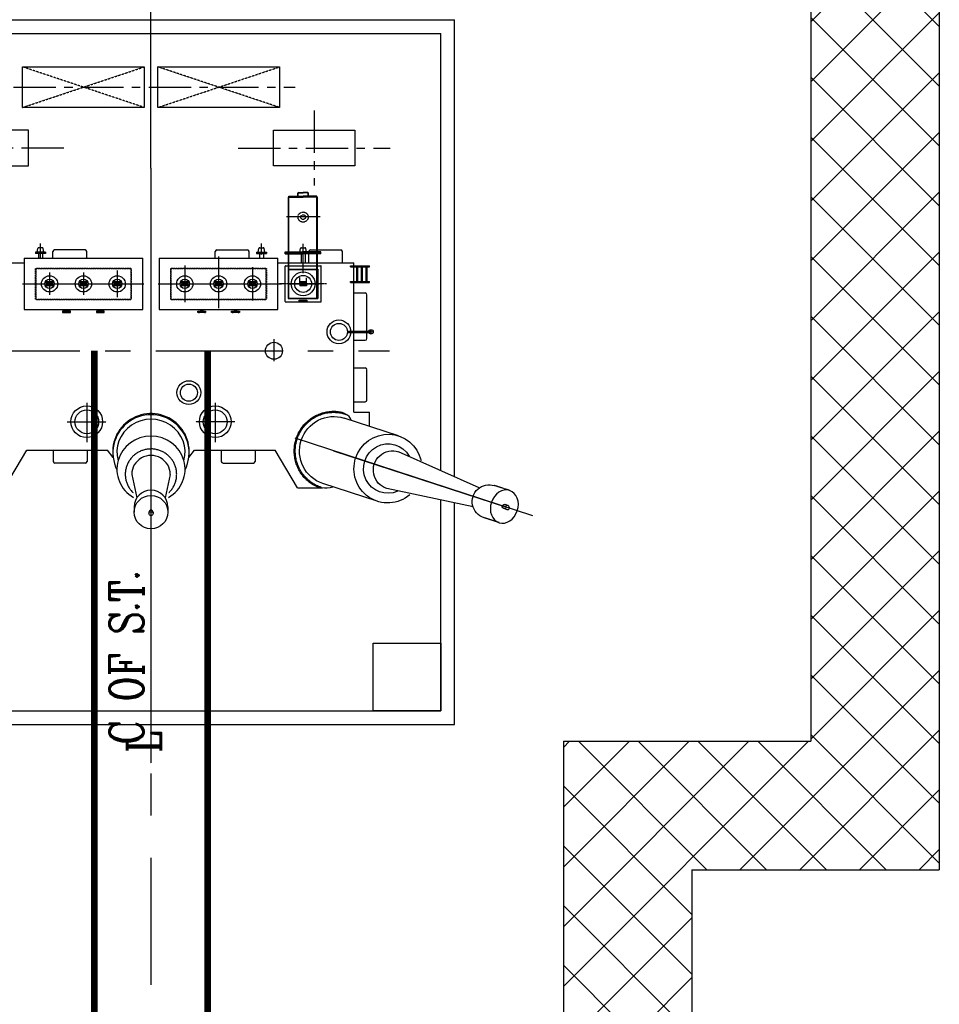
# Model space of a CAD drawing. Header units: inches. Extents: x -341304 to 31571016, y -692717 to 2132253.
# Tile 230 of 256: x 707168 to 720769, y -298399 to -283836. Entities that reach past the tile are written whole.
import ezdxf
from ezdxf.enums import TextEntityAlignment as Align

# ---------------------------------------------------------------- set-up
doc = ezdxf.new("R2010")
doc.units = ezdxf.units.IN
doc.header["$MEASUREMENT"] = 0
for name, pattern in [('0', [0]), ('CENTER', [2, 1.25, -0.25, 0.25, -0.25]), ('CENTER2', [1.125, 0.75, -0.125, 0.125, -0.125]), ('CENTRE', [1.5, 0.75, -0.25, 0.25, -0.25]), ('DASHDOT', [1, 0.5, -0.25, 0, -0.25]), ('DASHED', [0.75, 0.5, -0.25]), ('DASHED2', [0.375, 0.25, -0.125]), ('HIDDEN', [0.375, 0.25, -0.125]), ('HIDDEN2', [0.1875, 0.125, -0.0625])]:
    doc.linetypes.add(name, pattern=pattern)
for name, color, linetype in [('BUSDUCT TRF', 7, 'Continuous'), ('I', 4, 'Continuous'), ('STN_TR', 1, 'Continuous'), ('text', 3, 'Continuous')]:
    doc.layers.add(name, color=color, linetype=linetype)
doc.styles.add('ROMANC', font='ROMANC.SHX')
doc.styles.get("Standard").update_dxf_attribs({"font": 'arial.ttf'})
doc.dimstyles.get("Standard").update_dxf_attribs({"dimtxt": 0.18, "dimasz": 0.18, "dimexe": 0.18, "dimexo": 0.0625, "dimgap": 0.09, "dimtad": 0, "dimtih": 1, "dimtoh": 1, "dimdec": 4, "dimzin": 0, "dimdsep": 46, "dimtxsty": 'Standard', "dimcen": 0.09, "dimadec": 0, "dimazin": 0, "dimtfac": 1, "dimtdec": 4, "dimtofl": 0, "dimtmove": 0, "dimatfit": 3, "dimfxl": 1, "dimtolj": 1, "dimtzin": 0, "dimarcsym": 0})

# ---------------------------------------------------------------- blocks, each defined once
blk = doc.blocks.new('A$C2E9712E1')
at = {"color": 230, "ltscale": 100}
for p, q in [((-16900, -24854), (387, -24854)), ((387, -31611), (387, -24854)), ((-16550, -25054), (187, -25054)), ((187, -31522), (187, -25054)), ((187, -35075), (187, -31956)), ((387, -35275), (387, -31999)), ((-16550, -35075), (187, -35075)), ((-16900, -35275), (387, -35275))]:
    blk.add_line(p, q, dxfattribs=at)
at = {"color": 230, "linetype": 'CENTER'}
for p, q in [((-4100, -27050), (-4100, -35849)), ((-5734, -28381), (-5734, -28161)), ((-2466, -28331), (-2466, -28161)), ((-1850, -28599), (-1850, -28167)), ((-5809, -28291), (-5809, -28311)), ((-5765, -28311), (-5765, -28381)), ((-5704, -28311), (-5704, -28381)), ((-5659, -28291), (-5659, -28311)), ((-5206, -28256), (-5525, -28256)), ((-5075, -28256), (-5204, -28256)), ((-3125, -28256), (-2996, -28256)), ((-3100, -28354), (-3100, -29116)), ((-3100, -28355), (-3100, -29117)), ((-3100, -28355), (-3100, -29117)), ((-2995, -28256), (-2675, -28256)), ((-2541, -28291), (-2541, -28311)), ((-2496, -28311), (-2496, -28381)), ((-2435, -28311), (-2435, -28381)), ((-2391, -28291), (-2391, -28311)), ((-1925, -28291), (-1925, -28311)), ((-1881, -28311), (-1881, -28449)), ((-1820, -28311), (-1820, -28449)), ((-1775, -28291), (-1775, -28311)), ((-1743, -28256), (-1614, -28256)), ((-1612, -28256), (-1293, -28256)), ((-3600, -28489), (-3600, -29030)), ((-2600, -28514), (-2600, -29005)), ((-5600, -28591), (-5600, -28920)), ((-5100, -28591), (-5100, -28920)), ((-4600, -28561), (-4600, -28958)), ((-6001, -28759), (-4208, -28759)), ((-3994, -28759), (-2171, -28759)), ((-2080, -28759), (-1613, -28759)), ((-907, -29438), (-907, -28919)), ((-1894, -29001), (-1894, -29034)), ((-1894, -29004), (-1894, -29034)), ((-1806, -29001), (-1806, -29034)), ((-1806, -29004), (-1806, -29034)), ((-5394, -29161), (-5394, -29194)), ((-5394, -29164), (-5394, -29194)), ((-5350, -29137), (-5350, -29162)), ((-5306, -29161), (-5306, -29194)), ((-5306, -29164), (-5306, -29194)), ((-4894, -29161), (-4894, -29194)), ((-4894, -29164), (-4894, -29194)), ((-4850, -29137), (-4850, -29162)), ((-4806, -29161), (-4806, -29194)), ((-4806, -29164), (-4806, -29194)), ((-3394, -29161), (-3394, -29194)), ((-3394, -29164), (-3394, -29194)), ((-3350, -29137), (-3350, -29162)), ((-3306, -29161), (-3306, -29194)), ((-3306, -29164), (-3306, -29194)), ((-2894, -29161), (-2894, -29194)), ((-2894, -29164), (-2894, -29194)), ((-2850, -29137), (-2850, -29162)), ((-2806, -29161), (-2806, -29194)), ((-2806, -29164), (-2806, -29194)), ((-907, -29569), (-907, -29440)), ((-2281, -29577), (-2281, -29900)), ((-907, -30346), (-907, -30027)), ((-907, -30477), (-907, -30348)), ((-5050, -30521), (-5050, -31098)), ((-3150, -30521), (-3150, -31098)), ((-5339, -30799), (-4761, -30799)), ((-2861, -30799), (-3439, -30799)), ((-5200, -31410), (-5520, -31410)), ((-5070, -31410), (-5199, -31410)), ((-3035, -31410), (-2965, -31410)), ((-2965, -31410), (-2585, -31410)), ((1203, -31815), (980, -31742)), ((1180, -32039), (1135, -32024)), ((1162, -32096), (1116, -32081)), ((1048, -32290), (825, -32218))]:
    blk.add_line(p, q, dxfattribs=at)
at = {"color": 230}
for p, q in [((-2068, -28285), (-2068, -27478)), ((-2068, -27478), (-1850, -27478)), ((-2060, -28285), (-2060, -27460)), ((-2060, -27460), (-1850, -27460)), ((-2060, -27465), (-1850, -27465)), ((-2060, -27473), (-1850, -27473)), ((-1930, -27460), (-1930, -27420)), ((-1925, -27460), (-1925, -27420)), ((-1920, -27410), (-1850, -27410)), ((-1920, -27415), (-1850, -27415)), ((-1781, -27410), (-1850, -27410)), ((-1781, -27415), (-1850, -27415)), ((-1645, -27460), (-1850, -27460)), ((-1645, -27465), (-1850, -27465)), ((-1645, -27473), (-1850, -27473)), ((-1637, -27478), (-1850, -27478)), ((-1776, -27460), (-1776, -27420)), ((-1771, -27460), (-1771, -27420)), ((-1645, -28285), (-1645, -27460)), ((-1637, -28285), (-1637, -27478)), ((-1597, -27770), (-2095, -27770)), ((-5785, -28291), (-5773, -28236)), ((-5710, -28224), (-5759, -28224)), ((-5684, -28291), (-5695, -28236)), ((-2517, -28291), (-2505, -28236)), ((-2490, -28224), (-2442, -28224)), ((-2415, -28291), (-2427, -28236)), ((-1901, -28291), (-1889, -28236)), ((-1875, -28224), (-1826, -28224)), ((-1800, -28291), (-1811, -28236)), ((-5978, -28381), (-4222, -28381)), ((-5978, -28381), (-5978, -29137)), ((-5659, -28291), (-5809, -28291)), ((-5659, -28301), (-5809, -28301)), ((-5659, -28311), (-5809, -28311)), ((-4222, -29137), (-4222, -28381)), ((-3978, -28381), (-2222, -28381)), ((-3978, -28381), (-3978, -29137)), ((-2541, -28291), (-2391, -28291)), ((-2541, -28301), (-2391, -28301)), ((-2541, -28311), (-2391, -28311)), ((-2222, -29137), (-2222, -28381)), ((-2118, -28285), (-1850, -28285)), ((-2118, -28315), (-2118, -28285)), ((-2118, -28297), (-1850, -28297)), ((-2118, -28303), (-1850, -28303)), ((-2118, -28315), (-2068, -28315)), ((-2068, -28977), (-2068, -28315)), ((-2068, -28315), (-1850, -28315)), ((-2060, -28977), (-2060, -28315)), ((-1925, -28291), (-1775, -28291)), ((-1925, -28301), (-1775, -28301)), ((-1925, -28311), (-1775, -28311)), ((-1587, -28285), (-1850, -28285)), ((-1587, -28297), (-1850, -28297)), ((-1587, -28303), (-1850, -28303)), ((-1637, -28315), (-1850, -28315)), ((-1645, -28977), (-1645, -28315)), ((-1637, -28977), (-1637, -28315)), ((-1587, -28315), (-1637, -28315)), ((-1587, -28315), (-1587, -28285)), ((-2118, -29022), (-2118, -28496)), ((-2113, -28491), (-1587, -28491)), ((-2063, -28541), (-1637, -28541)), ((-1582, -29022), (-1582, -28496)), ((-1151, -28490), (-867, -28490)), ((-1151, -28505), (-1151, -28490)), ((-1151, -28505), (-867, -28505)), ((-1100, -28490), (-1100, -28449)), ((-1100, -28725), (-1100, -28505)), ((-1056, -28725), (-1056, -28505)), ((-1041, -28725), (-1041, -28505)), ((-986, -28725), (-986, -28505)), ((-971, -28725), (-971, -28505)), ((-919, -28725), (-919, -28505)), ((-904, -28725), (-904, -28505)), ((-867, -28505), (-867, -28490)), ((-2068, -28972), (-2068, -28546)), ((-2063, -28546), (-1637, -28546)), ((-1900, -28729), (-1900, -28666)), ((-1800, -28729), (-1800, -28669)), ((-1632, -28972), (-1632, -28546)), ((-4222, -29137), (-4222, -28759)), ((-1151, -28725), (-867, -28725)), ((-1151, -28740), (-1151, -28725)), ((-1151, -28740), (-867, -28740)), ((-1100, -30656), (-1100, -28740)), ((-867, -28740), (-867, -28725)), ((-2063, -28972), (-1637, -28972)), ((-2063, -28977), (-1637, -28977)), ((-2113, -29027), (-1587, -29027)), ((-5978, -29137), (-4222, -29137)), ((-5367, -29137), (-5367, -29162)), ((-5333, -29137), (-5333, -29162)), ((-4867, -29137), (-4867, -29162)), ((-4833, -29137), (-4833, -29162)), ((-3978, -29137), (-2222, -29137)), ((-3367, -29137), (-3367, -29162)), ((-3333, -29137), (-3333, -29162)), ((-2867, -29137), (-2867, -29162)), ((-2833, -29137), (-2833, -29162)), ((-1195, -29459), (-840, -29459)), ((-1195, -29479), (-840, -29479)), ((-1100, -30656), (-868, -30656)), ((-868, -30868), (-868, -30656)), ((-438, -31008), (-1243, -30746)), ((-6265, -31774), (-5936, -31220)), ((-5936, -31220), (-4743, -31220)), ((-4659, -31327), (-4743, -31220)), ((-3542, -31327), (-3457, -31220)), ((-3457, -31220), (-2264, -31220)), ((-1935, -31774), (-2264, -31220)), ((-1401, -31228), (1171, -32068)), ((-4385, -31577), (-4310, -31924)), ((-3815, -31577), (-3891, -31924)), ((-753, -31974), (-1558, -31712)), ((-1935, -31774), (-1565, -31774)), ((-1935, -31774), (-1565, -31774)), ((-4350, -32058), (-4350, -32135)), ((-4130, -32135), (-4130, -32156)), ((-4070, -32135), (-4070, -32156)), ((-3850, -32058), (-3850, -32135))]:
    blk.add_line(p, q, dxfattribs=at)
at = {"color": 230, "linetype": 'Continuous'}
for p, q in [((-5550, -28381), (-5550, -28281)), ((-5050, -28381), (-5050, -28281)), ((-3150, -28381), (-3150, -28281)), ((-2650, -28381), (-2650, -28281)), ((-1768, -28449), (-1768, -28281)), ((-1268, -28449), (-1268, -28281)), ((-7871, -28449), (-5978, -28449)), ((-2222, -28449), (-1100, -28449)), ((-2070, -28540), (-2070, -28977)), ((-2070, -28540), (-1630, -28540)), ((-1630, -28540), (-1630, -28977)), ((-2070, -28977), (-1630, -28977)), ((-1100, -28894), (-932, -28894)), ((-1100, -29594), (-932, -29594)), ((-1100, -30002), (-932, -30002)), ((-1100, -30502), (-932, -30502)), ((-5545, -31220), (-5545, -31385)), ((-5045, -31220), (-5045, -31385)), ((-3060, -31220), (-3060, -31385)), ((-2560, -31220), (-2560, -31385))]:
    blk.add_line(p, q, dxfattribs=at)
at = {"color": 230, "linetype": 'DASHED', "ltscale": 0.5}
for p, q in [((-5808, -28534), (-4392, -28534)), ((-5808, -28984), (-5808, -28534)), ((-5800, -28526), (-4400, -28526)), ((-5800, -28992), (-5800, -28526)), ((-4400, -28526), (-4400, -28992)), ((-4392, -28534), (-4392, -28984)), ((-3808, -28534), (-2392, -28534)), ((-3808, -28984), (-3808, -28534)), ((-3800, -28526), (-2400, -28526)), ((-3800, -28992), (-3800, -28526)), ((-2400, -28526), (-2400, -28992)), ((-2392, -28534), (-2392, -28984)), ((-5808, -28984), (-4392, -28984)), ((-5800, -28992), (-4400, -28992)), ((-3808, -28984), (-2392, -28984)), ((-3800, -28992), (-2400, -28992))]:
    blk.add_line(p, q, dxfattribs=at)
at = {"color": 230, "linetype": '0'}
for p, q in [((-5650, -28745), (-5650, -28729)), ((-5550, -28729), (-5650, -28729)), ((-5650, -28745), (-5650, -28729)), ((-5550, -28745), (-5650, -28745)), ((-5650, -28773), (-5650, -28789)), ((-5550, -28773), (-5650, -28773)), ((-5650, -28773), (-5650, -28789)), ((-5550, -28789), (-5650, -28789)), ((-5625, -28751), (-5625, -28724)), ((-5625, -28751), (-5625, -28735)), ((-5625, -28768), (-5625, -28795)), ((-5625, -28768), (-5625, -28784)), ((-5575, -28751), (-5575, -28726)), ((-5575, -28751), (-5575, -28735)), ((-5575, -28768), (-5575, -28784)), ((-5575, -28768), (-5575, -28793)), ((-5550, -28745), (-5550, -28729)), ((-5550, -28773), (-5550, -28789)), ((-5150, -28745), (-5150, -28729)), ((-5050, -28729), (-5150, -28729)), ((-5150, -28745), (-5150, -28729)), ((-5050, -28745), (-5150, -28745)), ((-5150, -28773), (-5150, -28789)), ((-5050, -28773), (-5150, -28773)), ((-5150, -28773), (-5150, -28789)), ((-5050, -28789), (-5150, -28789)), ((-5125, -28751), (-5125, -28724)), ((-5125, -28751), (-5125, -28735)), ((-5125, -28768), (-5125, -28795)), ((-5125, -28768), (-5125, -28784)), ((-5075, -28751), (-5075, -28726)), ((-5075, -28751), (-5075, -28735)), ((-5075, -28768), (-5075, -28784)), ((-5075, -28768), (-5075, -28793)), ((-5050, -28745), (-5050, -28729)), ((-5050, -28773), (-5050, -28789)), ((-4650, -28745), (-4650, -28729)), ((-4550, -28729), (-4650, -28729)), ((-4650, -28745), (-4650, -28729)), ((-4550, -28745), (-4650, -28745)), ((-4650, -28773), (-4650, -28789)), ((-4550, -28773), (-4650, -28773)), ((-4650, -28773), (-4650, -28789)), ((-4550, -28789), (-4650, -28789)), ((-4625, -28751), (-4625, -28724)), ((-4625, -28751), (-4625, -28735)), ((-4625, -28768), (-4625, -28795)), ((-4625, -28768), (-4625, -28784)), ((-4575, -28751), (-4575, -28726)), ((-4575, -28751), (-4575, -28735)), ((-4575, -28768), (-4575, -28784)), ((-4575, -28768), (-4575, -28793)), ((-4550, -28745), (-4550, -28729)), ((-4550, -28773), (-4550, -28789)), ((-3650, -28745), (-3650, -28729)), ((-3550, -28729), (-3650, -28729)), ((-3650, -28745), (-3650, -28729)), ((-3550, -28745), (-3650, -28745)), ((-3650, -28773), (-3650, -28789)), ((-3550, -28773), (-3650, -28773)), ((-3650, -28773), (-3650, -28789)), ((-3550, -28789), (-3650, -28789)), ((-3625, -28751), (-3625, -28724)), ((-3625, -28751), (-3625, -28735)), ((-3625, -28768), (-3625, -28795)), ((-3625, -28768), (-3625, -28784)), ((-3575, -28751), (-3575, -28726)), ((-3575, -28751), (-3575, -28735)), ((-3575, -28768), (-3575, -28784)), ((-3575, -28768), (-3575, -28793)), ((-3550, -28745), (-3550, -28729)), ((-3550, -28773), (-3550, -28789)), ((-3150, -28745), (-3150, -28729)), ((-3050, -28729), (-3150, -28729)), ((-3150, -28745), (-3150, -28729)), ((-3050, -28745), (-3150, -28745)), ((-3150, -28773), (-3150, -28789)), ((-3050, -28773), (-3150, -28773)), ((-3150, -28773), (-3150, -28789)), ((-3050, -28789), (-3150, -28789)), ((-3125, -28751), (-3125, -28724)), ((-3125, -28751), (-3125, -28735)), ((-3125, -28768), (-3125, -28795)), ((-3125, -28768), (-3125, -28784)), ((-3075, -28751), (-3075, -28726)), ((-3075, -28751), (-3075, -28735)), ((-3075, -28768), (-3075, -28784)), ((-3075, -28768), (-3075, -28793)), ((-3050, -28745), (-3050, -28729)), ((-3050, -28773), (-3050, -28789)), ((-2650, -28745), (-2650, -28729)), ((-2550, -28729), (-2650, -28729)), ((-2650, -28745), (-2650, -28729)), ((-2550, -28745), (-2650, -28745)), ((-2650, -28773), (-2650, -28789)), ((-2550, -28773), (-2650, -28773)), ((-2650, -28773), (-2650, -28789)), ((-2550, -28789), (-2650, -28789)), ((-2625, -28751), (-2625, -28724)), ((-2625, -28751), (-2625, -28735)), ((-2625, -28768), (-2625, -28795)), ((-2625, -28768), (-2625, -28784)), ((-2575, -28751), (-2575, -28726)), ((-2575, -28751), (-2575, -28735)), ((-2575, -28768), (-2575, -28784)), ((-2575, -28768), (-2575, -28793)), ((-2550, -28745), (-2550, -28729)), ((-2550, -28773), (-2550, -28789)), ((-1900, -28745), (-1900, -28729)), ((-1800, -28729), (-1900, -28729)), ((-1900, -28745), (-1900, -28729)), ((-1800, -28745), (-1900, -28745)), ((-1900, -28773), (-1900, -28789)), ((-1800, -28773), (-1900, -28773)), ((-1900, -28773), (-1900, -28789)), ((-1800, -28789), (-1900, -28789)), ((-1875, -28751), (-1875, -28724)), ((-1875, -28751), (-1875, -28735)), ((-1875, -28768), (-1875, -28795)), ((-1875, -28768), (-1875, -28784)), ((-1825, -28751), (-1825, -28726)), ((-1825, -28751), (-1825, -28735)), ((-1825, -28768), (-1825, -28784)), ((-1825, -28768), (-1825, -28793)), ((-1800, -28745), (-1800, -28729)), ((-1800, -28773), (-1800, -28789))]:
    blk.add_line(p, q, dxfattribs=at)
at = {"color": 230, "linetype": 'CENTER2', "ltscale": 15}
blk.add_line((-1503, -28759), (-2198, -28759), dxfattribs=at)
at = {"color": 230, "linetype": 'HIDDEN'}
for p, q in [((-1901, -29010), (-1901, -29002)), ((-1901, -29010), (-1901, -29002)), ((-1901, -29015), (-1901, -29023)), ((-1901, -29015), (-1901, -29023)), ((-1887, -29010), (-1887, -29002)), ((-1887, -29010), (-1887, -29002)), ((-1887, -29015), (-1887, -29023)), ((-1887, -29015), (-1887, -29023)), ((-1813, -29010), (-1813, -29002)), ((-1813, -29010), (-1813, -29002)), ((-1813, -29015), (-1813, -29023)), ((-1813, -29015), (-1813, -29023)), ((-1799, -29010), (-1799, -29002)), ((-1799, -29010), (-1799, -29002)), ((-1799, -29015), (-1799, -29023)), ((-1799, -29015), (-1799, -29023)), ((-5401, -29170), (-5401, -29162)), ((-5401, -29170), (-5401, -29162)), ((-5401, -29175), (-5401, -29183)), ((-5401, -29175), (-5401, -29183)), ((-5387, -29170), (-5387, -29162)), ((-5387, -29170), (-5387, -29162)), ((-5387, -29175), (-5387, -29183)), ((-5387, -29175), (-5387, -29183)), ((-5364, -29137), (-5364, -29162)), ((-5336, -29137), (-5336, -29162)), ((-5313, -29170), (-5313, -29162)), ((-5313, -29170), (-5313, -29162)), ((-5313, -29175), (-5313, -29183)), ((-5313, -29175), (-5313, -29183)), ((-5299, -29170), (-5299, -29162)), ((-5299, -29170), (-5299, -29162)), ((-5299, -29175), (-5299, -29183)), ((-5299, -29175), (-5299, -29183)), ((-4901, -29170), (-4901, -29162)), ((-4901, -29170), (-4901, -29162)), ((-4901, -29175), (-4901, -29183)), ((-4901, -29175), (-4901, -29183)), ((-4887, -29170), (-4887, -29162)), ((-4887, -29170), (-4887, -29162)), ((-4887, -29175), (-4887, -29183)), ((-4887, -29175), (-4887, -29183)), ((-4864, -29137), (-4864, -29162)), ((-4836, -29137), (-4836, -29162)), ((-4813, -29170), (-4813, -29162)), ((-4813, -29170), (-4813, -29162)), ((-4813, -29175), (-4813, -29183)), ((-4813, -29175), (-4813, -29183)), ((-4799, -29170), (-4799, -29162)), ((-4799, -29170), (-4799, -29162)), ((-4799, -29175), (-4799, -29183)), ((-4799, -29175), (-4799, -29183)), ((-3401, -29170), (-3401, -29162)), ((-3401, -29170), (-3401, -29162)), ((-3401, -29175), (-3401, -29183)), ((-3401, -29175), (-3401, -29183)), ((-3387, -29170), (-3387, -29162)), ((-3387, -29170), (-3387, -29162)), ((-3387, -29175), (-3387, -29183)), ((-3387, -29175), (-3387, -29183)), ((-3364, -29137), (-3364, -29162)), ((-3336, -29137), (-3336, -29162)), ((-3313, -29170), (-3313, -29162)), ((-3313, -29170), (-3313, -29162)), ((-3313, -29175), (-3313, -29183)), ((-3313, -29175), (-3313, -29183)), ((-3299, -29170), (-3299, -29162)), ((-3299, -29170), (-3299, -29162)), ((-3299, -29175), (-3299, -29183)), ((-3299, -29175), (-3299, -29183)), ((-2901, -29170), (-2901, -29162)), ((-2901, -29170), (-2901, -29162)), ((-2901, -29175), (-2901, -29183)), ((-2901, -29175), (-2901, -29183)), ((-2887, -29170), (-2887, -29162)), ((-2887, -29170), (-2887, -29162)), ((-2887, -29175), (-2887, -29183)), ((-2887, -29175), (-2887, -29183)), ((-2864, -29137), (-2864, -29162)), ((-2836, -29137), (-2836, -29162)), ((-2813, -29170), (-2813, -29162)), ((-2813, -29170), (-2813, -29162)), ((-2813, -29175), (-2813, -29183)), ((-2813, -29175), (-2813, -29183)), ((-2799, -29170), (-2799, -29162)), ((-2799, -29170), (-2799, -29162)), ((-2799, -29175), (-2799, -29183)), ((-2799, -29175), (-2799, -29183))]:
    blk.add_line(p, q, dxfattribs=at)
at = {"color": 230, "linetype": 'CENTER', "ltscale": 1500}
blk.add_line((-16029, -29749), (-572, -29749), dxfattribs=at)
at = {"color": 230, "ltscale": 25}
for p, q in [((1549, -32191), (-1968, -31043)), ((755, -31776), (-437, -31243)), ((663, -32058), (-614, -31785))]:
    blk.add_line(p, q, dxfattribs=at)
at = {"color": 230}
for points in [[(-1908, -29002), (-1793, -29002), (-1793, -29010), (-1908, -29010)], [(-1908, -29002), (-1793, -29002), (-1793, -29010), (-1908, -29010)], [(-1793, -29023), (-1908, -29023), (-1908, -29022), (-1908, -29015), (-1793, -29015)], [(-5293, -29162), (-5408, -29162), (-5408, -29170), (-5293, -29170)], [(-5293, -29162), (-5408, -29162), (-5408, -29170), (-5293, -29170)], [(-5408, -29183), (-5293, -29183), (-5293, -29182), (-5293, -29175), (-5408, -29175)], [(-4793, -29162), (-4908, -29162), (-4908, -29170), (-4793, -29170)], [(-4793, -29162), (-4908, -29162), (-4908, -29170), (-4793, -29170)], [(-4908, -29183), (-4793, -29183), (-4793, -29182), (-4793, -29175), (-4908, -29175)], [(-3408, -29162), (-3293, -29162), (-3293, -29170), (-3408, -29170)], [(-3408, -29162), (-3293, -29162), (-3293, -29170), (-3408, -29170)], [(-3293, -29183), (-3408, -29183), (-3408, -29182), (-3408, -29175), (-3293, -29175)], [(-2908, -29162), (-2793, -29162), (-2793, -29170), (-2908, -29170)], [(-2908, -29162), (-2793, -29162), (-2793, -29170), (-2908, -29170)], [(-2793, -29183), (-2908, -29183), (-2908, -29182), (-2908, -29175), (-2793, -29175)]]:
    blk.add_lwpolyline(points, close=True, dxfattribs=at)
at = {"color": 230, "ltscale": 100}
blk.add_lwpolyline([(-813, -34075), (187, -34075), (187, -35075), (-813, -35075)], close=True, dxfattribs=at)
at = {"color": 230, "linetype": 'DASHED2', "ltscale": 50}
for radius in [75, 35.5]:
    blk.add_circle((-1850, -27771), radius, dxfattribs=at)
at = {"color": 230}
for centre, radius in [((-5600, -28759), 120), ((-5100, -28759), 120), ((-5100, -28759), 120), ((-4600, -28759), 120), ((-3600, -28759), 120), ((-3100, -28759), 120), ((-2600, -28759), 120), ((-5600, -28759), 70), ((-5100, -28759), 70), ((-4600, -28759), 70), ((-3600, -28759), 70), ((-3100, -28759), 70), ((-2600, -28759), 70), ((-846, -29469), 32.5), ((-846, -29469), 11.6), ((-5050, -30799), 234), ((-3150, -30799), 234)]:
    blk.add_circle(centre, radius, dxfattribs=at)
at = {"color": 230, "linetype": 'Continuous'}
for centre, radius in [((-1850, -28759), 176), ((-1850, -28759), 126), ((-1320, -29469), 176), ((-1320, -29469), 126), ((-2281, -29749), 126), ((-3540, -30368), 176), ((-3540, -30368), 126), ((-5050, -30799), 176), ((-3150, -30799), 176)]:
    blk.add_circle(centre, radius, dxfattribs=at)
at = {"color": 230}
for centre, radius, start, end in [((-1920, -27420), 10, 90, 180), ((-1920, -27420), 5, 90, 180), ((-1781, -27420), 10, 0, 90), ((-1781, -27420), 5, 0, 90), ((-5759, -28239), 15, 90, 168.1346), ((-5710, -28239), 15, 11.8654, 90), ((-2490, -28239), 15, 90, 168.1346), ((-2442, -28239), 15, 11.8654, 90), ((-1875, -28239), 15, 90, 168.1346), ((-1826, -28239), 15, 11.8654, 90), ((-5525, -28281), 25, 90, 180), ((-5075, -28281), 25, 0, 90), ((-3125, -28281), 25, 90, 180), ((-2675, -28281), 25, 0, 90), ((-1743, -28281), 25, 90, 180), ((-1293, -28281), 25, 0, 90), ((-2113, -28496), 5, 90, 180), ((-2063, -28546), 5, 90, 180), ((-1637, -28546), 5, 0, 90), ((-1587, -28496), 5, 0, 90), ((-1637, -28972), 5, 270, 0), ((-932, -28919), 25, 0, 90), ((-2113, -29022), 5, 180, 270), ((-1587, -29022), 5, 270, 0), ((-932, -29569), 25, 270, 0), ((-932, -30027), 25, 0, 90), ((-932, -30477), 25, 270, 0), ((-1269, -30818), 139, 15.3197, 70.909), ((-5520, -31385), 25, 180, 270), ((-5070, -31385), 25, 270, 0), ((-3035, -31385), 25, 180, 270), ((-2585, -31385), 25, 270, 0), ((-1513, -31488), 290, 257.1547, 290.658)]:
    blk.add_arc(centre, radius, start, end, dxfattribs=at)
at = {"color": 230, "linetype": 'Continuous'}
for centre, radius, start, end in [((-4100, -31243), 566, 344.2023, 191.6044), ((-4100, -31257), 563, 333.5189, 206.4811)]:
    blk.add_arc(centre, radius, start, end, dxfattribs=at)
at = {"color": 230, "extrusion": (0, 0, -1)}
for centre, major_axis, ratio, start_param, end_param in [((-1400, -31229), (158, 483), 0.989793, 3.141593, 6.283185), ((-595, -31491), (158, 483), 0.989793, 2.124974, 7.299834), ((-595, -31491), (113, 348), 0.989793, 2.411836, 7.012981), ((-526, -31514), (272, -88), 0.997583, 1.570796, 4.720523), ((903, -31980), (-240, 78), 0.988775, 4.712389, 7.853982), ((1126, -32053), (-78, -238), 0.805523, -1.570796, 4.712389), ((1126, -32053), (-30.1, 9.8), 0.948317, 4.712389, 7.853982)]:
    blk.add_ellipse(centre, major_axis=major_axis, ratio=ratio, start_param=start_param, end_param=end_param, dxfattribs=at)
at = {"color": 230}
for centre, major_axis, ratio, start_param, end_param in [((-4100, -31249), (504, 0), 0.967797, 6.023528, 9.684436), ((-4100, -31500), (504, 0), 0.967797, 5.253073, 10.454891), ((-4100, -31577), (285, 0), 0.984814, 0, 3.141593), ((-4100, -32058), (-250, 0), 0.984814, 3.141593, 6.283185), ((-4100, -32135), (-30, 0), 0.984814, 3.141593, 6.283185)]:
    blk.add_ellipse(centre, major_axis=major_axis, ratio=ratio, start_param=start_param, end_param=end_param, dxfattribs=at)
for centre, major_axis in [((-4100, -32135), (250, 0)), ((-4100, -32156), (-30, 0))]:
    blk.add_ellipse(centre, major_axis=major_axis, ratio=0.984814, dxfattribs=at)
at = {"color": 230, "extrusion": (0, 0, -1)}
blk.add_ellipse((1171, -32068), major_axis=(-30.1, 9.8), ratio=0.948317, dxfattribs=at)
at = {"color": 230}
for points, knots in [([(-1833, -31622), (-1846, -31607), (-1859, -31592), (-1886, -31555), (-1900, -31532), (-1925, -31486), (-1935, -31462), (-1954, -31413), (-1961, -31387), (-1973, -31336), (-1977, -31310), (-1982, -31258), (-1982, -31231), (-1980, -31179), (-1977, -31153), (-1968, -31101), (-1961, -31075), (-1945, -31025), (-1935, -31001), (-1913, -30953), (-1900, -30931), (-1871, -30887), (-1855, -30866), (-1821, -30826), (-1802, -30807), (-1763, -30772), (-1742, -30756), (-1699, -30727), (-1676, -30714), (-1629, -30691), (-1605, -30681), (-1555, -30665), (-1530, -30658), (-1479, -30648), (-1453, -30645), (-1404, -30643), (-1381, -30643), (-1358, -30645)], [3.662901, 3.662901, 3.662901, 3.662901, 3.764267, 3.764267, 3.900155, 3.900155, 4.034795, 4.034795, 4.169733, 4.169733, 4.304675, 4.304675, 4.439513, 4.439513, 4.574335, 4.574335, 4.709099, 4.709099, 4.843801, 4.843801, 4.978452, 4.978452, 5.113059, 5.113059, 5.247636, 5.247636, 5.382201, 5.382201, 5.516769, 5.516769, 5.651351, 5.651351, 5.785953, 5.785953, 5.920508, 5.920508, 6.038345, 6.038345, 6.038345, 6.038345]), ([(-1577, -31771), (-1592, -31766), (-1606, -31761), (-1644, -31745), (-1666, -31734), (-1710, -31708), (-1731, -31694), (-1771, -31662), (-1790, -31645), (-1825, -31608), (-1842, -31589), (-1872, -31548), (-1885, -31526), (-1910, -31481), (-1920, -31458), (-1938, -31410), (-1946, -31386), (-1957, -31336), (-1961, -31311), (-1966, -31260), (-1967, -31234), (-1965, -31183), (-1962, -31157), (-1953, -31107), (-1947, -31082), (-1932, -31033), (-1922, -31009), (-1900, -30963), (-1888, -30941), (-1860, -30898), (-1845, -30877), (-1811, -30838), (-1794, -30820), (-1755, -30786), (-1735, -30770), (-1693, -30742), (-1671, -30729), (-1625, -30706), (-1601, -30696), (-1553, -30680), (-1528, -30673), (-1478, -30664), (-1453, -30661), (-1402, -30658), (-1377, -30658), (-1326, -30663), (-1301, -30666), (-1256, -30676), (-1235, -30682), (-1215, -30689)], [3.141593, 3.141593, 3.141593, 3.141593, 3.222148, 3.222148, 3.356895, 3.356895, 3.491643, 3.491643, 3.62639, 3.62639, 3.761138, 3.761138, 3.895885, 3.895885, 4.030633, 4.030633, 4.16538, 4.16538, 4.300128, 4.300128, 4.434875, 4.434875, 4.569623, 4.569623, 4.70437, 4.70437, 4.839118, 4.839118, 4.973865, 4.973865, 5.108613, 5.108613, 5.24336, 5.24336, 5.378108, 5.378108, 5.512855, 5.512855, 5.647603, 5.647603, 5.78235, 5.78235, 5.917098, 5.917098, 6.051845, 6.051845, 6.186593, 6.186593, 6.297841, 6.297841, 6.297841, 6.297841]), ([(-1891, -30917), (-1889, -30914), (-1887, -30911), (-1871, -30887), (-1855, -30866), (-1821, -30826), (-1802, -30807), (-1763, -30772), (-1742, -30756), (-1699, -30727), (-1676, -30714), (-1629, -30691), (-1605, -30681), (-1555, -30665), (-1530, -30658), (-1479, -30648), (-1453, -30645), (-1401, -30643), (-1374, -30643), (-1323, -30647), (-1301, -30652), (-1264, -30663), (-1242, -30670), (-1214, -30690)], [4.962079, 4.962079, 4.962079, 4.962079, 4.978451, 4.978451, 5.113058, 5.113058, 5.247636, 5.247636, 5.382201, 5.382201, 5.516768, 5.516768, 5.651351, 5.651351, 5.785953, 5.785953, 5.920507, 5.920507, 6.054647, 6.054647, 6.189186, 6.189186, 6.283185, 6.283185, 6.283185, 6.283185]), ([(-1877, -30924), (-1876, -30922), (-1875, -30921), (-1860, -30898), (-1845, -30877), (-1811, -30838), (-1794, -30820), (-1755, -30786), (-1735, -30770), (-1693, -30742), (-1671, -30729), (-1625, -30706), (-1601, -30696), (-1553, -30680), (-1528, -30673), (-1478, -30664), (-1453, -30661), (-1402, -30658), (-1377, -30658), (-1326, -30663), (-1301, -30666), (-1258, -30676), (-1241, -30681), (-1223, -30686)], [4.964823, 4.964823, 4.964823, 4.964823, 4.973865, 4.973865, 5.108612, 5.108612, 5.24336, 5.24336, 5.378107, 5.378107, 5.512855, 5.512855, 5.647602, 5.647602, 5.782349, 5.782349, 5.917097, 5.917097, 6.051844, 6.051844, 6.186592, 6.186592, 6.283185, 6.283185, 6.283185, 6.283185]), ([(-1577, -31771), (-1601, -31772), (-1622, -31769), (-1659, -31754), (-1683, -31743), (-1729, -31714), (-1749, -31700), (-1786, -31670), (-1803, -31654), (-1838, -31617), (-1855, -31597), (-1886, -31555), (-1900, -31532), (-1925, -31486), (-1935, -31462), (-1954, -31413), (-1961, -31387), (-1973, -31336), (-1977, -31310), (-1982, -31258), (-1982, -31231), (-1980, -31179), (-1977, -31153), (-1968, -31101), (-1961, -31075), (-1945, -31025), (-1935, -31001), (-1919, -30967), (-1914, -30956), (-1908, -30946)], [3.141593, 3.141593, 3.141593, 3.141593, 3.222127, 3.222127, 3.383194, 3.383194, 3.505887, 3.505887, 3.628579, 3.628579, 3.764267, 3.764267, 3.900155, 3.900155, 4.034795, 4.034795, 4.169733, 4.169733, 4.304675, 4.304675, 4.439513, 4.439513, 4.574334, 4.574334, 4.709099, 4.709099, 4.843801, 4.843801, 4.904081, 4.904081, 4.904081, 4.904081]), ([(-3835, -31847), (-3833, -31845), (-3831, -31842), (-3816, -31827), (-3804, -31813), (-3783, -31784), (-3773, -31769), (-3756, -31737), (-3749, -31721), (-3736, -31687), (-3731, -31670), (-3724, -31635), (-3722, -31617), (-3720, -31581), (-3720, -31563), (-3723, -31527), (-3726, -31509), (-3734, -31474), (-3740, -31457), (-3753, -31423), (-3761, -31407), (-3778, -31376), (-3788, -31361), (-3811, -31333), (-3823, -31319), (-3849, -31294), (-3863, -31283), (-3892, -31262), (-3907, -31252), (-3939, -31236), (-3956, -31229), (-3990, -31217), (-4007, -31212), (-4042, -31205), (-4060, -31202), (-4096, -31200), (-4114, -31201), (-4150, -31204), (-4168, -31206), (-4203, -31214), (-4220, -31220), (-4254, -31232), (-4270, -31240), (-4302, -31257), (-4317, -31267), (-4346, -31289), (-4359, -31301), (-4384, -31327), (-4396, -31340), (-4418, -31369), (-4427, -31384), (-4444, -31416), (-4452, -31433), (-4464, -31466), (-4469, -31484), (-4476, -31519), (-4479, -31537), (-4480, -31562), (-4480, -31570), (-4480, -31577), (-4480, -31588), (-4480, -31599), (-4477, -31627), (-4474, -31645), (-4466, -31680), (-4461, -31697), (-4447, -31731), (-4440, -31747), (-4422, -31778), (-4412, -31793), (-4390, -31821), (-4378, -31835), (-4365, -31847)], [2.343837, 2.343837, 2.343837, 2.343837, 2.370283, 2.370283, 2.513032, 2.513032, 2.655782, 2.655782, 2.798531, 2.798531, 2.941281, 2.941281, 3.08403, 3.08403, 3.226779, 3.226779, 3.369529, 3.369529, 3.512278, 3.512278, 3.655028, 3.655028, 3.797777, 3.797777, 3.940527, 3.940527, 4.083276, 4.083276, 4.226025, 4.226025, 4.368775, 4.368775, 4.511524, 4.511524, 4.654274, 4.654274, 4.797023, 4.797023, 4.939773, 4.939773, 5.082522, 5.082522, 5.225271, 5.225271, 5.368021, 5.368021, 5.51077, 5.51077, 5.65352, 5.65352, 5.796269, 5.796269, 5.939019, 5.939019, 6.081768, 6.081768, 6.224517, 6.224517, 6.283185, 6.283185, 6.283185, 6.369477, 6.369477, 6.512227, 6.512227, 6.654976, 6.654976, 6.797726, 6.797726, 6.940475, 6.940475, 7.080941, 7.080941, 7.080941, 7.080941])]:
    blk.add_open_spline(points, degree=3, knots=knots, dxfattribs=at)
at = {"layer": 'BUSDUCT TRF', "color": 230, "linetype": 'CENTER', "ltscale": 500}
for p, q in [((-6133, -25850), (-1966, -25850)), ((-1686, -26195), (-1686, -27305)), ((-5389, -26750), (-7638, -26750)), ((-2811, -26750), (-562, -26750))]:
    blk.add_line(p, q, dxfattribs=at)
at = {"layer": 'BUSDUCT TRF', "color": 230, "linetype": 'Continuous'}
for points in [[(-5914, -26487), (-7114, -26487), (-7114, -27012), (-5914, -27012)], [(-2286, -26487), (-1086, -26487), (-1086, -27012), (-2286, -27012)]]:
    blk.add_lwpolyline(points, close=True, dxfattribs=at)
at = {"layer": 'I', "color": 230, "linetype": 'HIDDEN2'}
for p, q in [((-6000, -26150), (-4200, -25550)), ((-6000, -26150), (-4200, -25550)), ((-4200, -26150), (-6000, -25550)), ((-4000, -26150), (-2200, -25550)), ((-4000, -26150), (-2200, -25550)), ((-2200, -26150), (-4000, -25550))]:
    blk.add_line(p, q, dxfattribs=at)
at = {"layer": 'STN_TR', "color": 230, "linetype": 'Continuous', "flags": 128}
for points in [[(-4200, -26150), (-6000, -26150), (-6000, -25550), (-4200, -25550)], [(-4200, -26150), (-6000, -26150), (-6000, -25550), (-4200, -25550)], [(-2200, -26150), (-4000, -26150), (-4000, -25550), (-2200, -25550)], [(-2200, -26150), (-4000, -26150), (-4000, -25550), (-2200, -25550)]]:
    blk.add_lwpolyline(points, close=True, dxfattribs=at)
at = {"layer": 'text', "color": 3, "style": 'ROMANC', "width": 0.8}
for s, p in [('C OF S.T.', (-4462, -34289, -48126)), ('L', (-4203, -35541, -48126))]:
    blk.add_text(s, height=500, rotation=90, dxfattribs=at).set_placement(p, align=Align.MIDDLE)
at = {"color": 230}
blk.add_leader([(-4874, -30799), (-4801, -30802)], dimstyle='Standard', override={"dimscale": 30, "dimtxt": 2.5, "dimasz": 2.5, "dimexe": 1.25, "dimexo": 0.625, "dimgap": 0.625, "dimtad": 1, "dimtih": 0, "dimtoh": 0, "dimcen": 2.5, "dimtofl": 1}, dxfattribs=at)
blk = doc.blocks.new('GT REV-02')
h = blk.add_hatch()
h.set_pattern_fill('ANSI37', color=256, scale=5000)
h.set_pattern_definition([(45, (-446940.7, 54690.7), (-441.9417, 441.9417), []), (135, (-446940.7, 54690.7), (-441.9417, -441.9417), [])])
h.paths.add_polyline_path([(-724040, 33741), (-724040, 31841), (-714281, 31841), (-714281, 19166), (-717941, 19166), (-717941, 4993), (-716041, 4993), (-716041, 17266), (-712381, 17266), (-712381, 53520), (-714281, 53520), (-714281, 33741)])
h.paths.add_polyline_path([(-725532, 31841), (-725532, 33741), (-742496, 33741), (-742496, 31841)])
at = {"ltscale": 100}
for p, q in [((-712381, 53520), (-712381, 17266)), ((-714281, 31841), (-714281, 19166)), ((-717941, 19166), (-714281, 19166)), ((-717941, 19166), (-717941, 4993)), ((-716041, 17266), (-716041, 4993)), ((-716041, 17266), (-712381, 17266))]:
    blk.add_line(p, q, dxfattribs=at)
at = {"color": 230}
blk.add_line((-724041, 27640), (-724041, 35952), dxfattribs=at)
at = {"color": 230, "linetype": 'CENTRE', "ltscale": 2500}
blk.add_line((-724041, 24941), (-724041, -810), dxfattribs=at)
at = {"color": 230, "linetype": 'DASHDOT', "ltscale": 2500, "const_width": 100}
for points in [[(-724878, 24941), (-724878, -810)], [(-723202, 24941), (-723202, -810)]]:
    blk.add_lwpolyline(points, dxfattribs=at)
at = {"color": 230}
blk.add_blockref('A$C2E9712E1', (-719940, 54690), dxfattribs=at)

msp = doc.modelspace()

# ---------------------------------------------------------------- block references
at = {"color": 230}
msp.add_blockref('GT REV-02', (1433150.1, -313674.2, 96251.3), dxfattribs=at)

doc.saveas('drawing.dxf')
